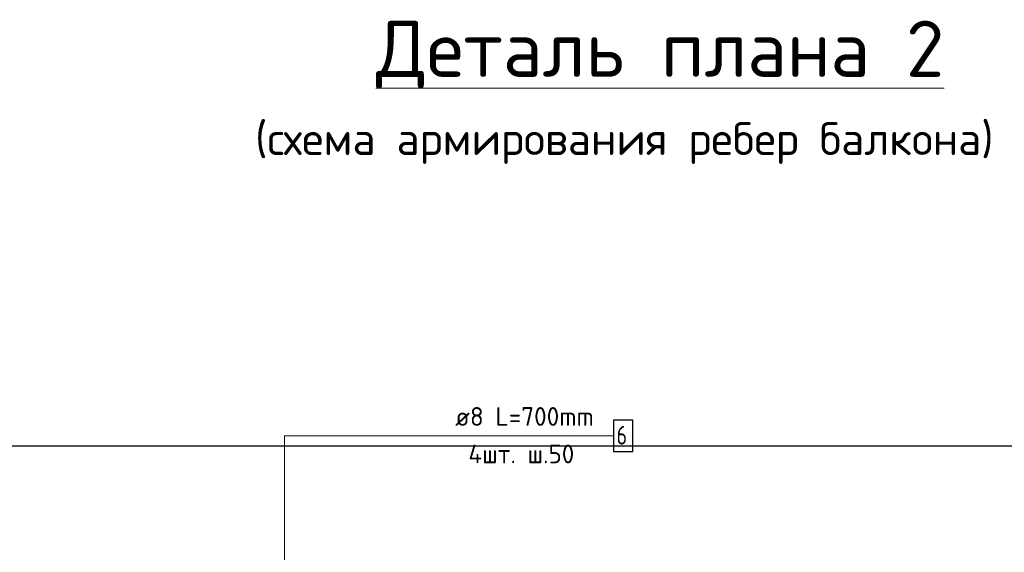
# Model space of a CAD drawing. Header units: metres. Extents: x -38 to 98, y -15 to 21.
# Tile 44 of 124: x 81.67 to 83.245, y -4.42 to -3.567. Entities that reach past the tile are written whole.
import ezdxf

# ---------------------------------------------------------------- set-up
doc = ezdxf.new("R2010")
doc.units = ezdxf.units.M
for name, color, linetype, lineweight in [('XR$5$Арм.стержн. Хомут', 240, 'Continuous', 35), ('XR$5$Перекрытие (1)', 7, 'Continuous', 35), ('XR$5$Текст_ общее_1', 7, 'Continuous', 13)]:
    doc.layers.add(name, color=color, linetype=linetype, lineweight=lineweight)
doc.styles.add('ISOCPEUR', font='txt')

msp = doc.modelspace()

# ---------------------------------------------------------------- linework, layer by layer
at = {"layer": 'XR$5$Арм.стержн. Хомут', "color": 7, "linetype": 'Continuous', "lineweight": 13, "transparency": 33554687}
for q in [(82.6193, -4.2337), (82.0933, -5.8349), (82.0933, -5.7849), (82.0933, -5.7349), (82.0933, -5.6849)]:
    msp.add_line((82.0933, -4.2337), q, dxfattribs=at)
at = {"layer": 'XR$5$Арм.стержн. Хомут', "color": 7, "linetype": 'Continuous', "lineweight": 25, "transparency": 33554687}
msp.add_lwpolyline([(82.6193, -4.2587), (82.6503, -4.2587), (82.6503, -4.2087), (82.6193, -4.2087), (82.6193, -4.2587)], dxfattribs=at)
at = {"layer": 'XR$5$Перекрытие (1)', "color": 7, "linetype": 'Continuous', "lineweight": 25, "transparency": 33554687}
msp.add_line((80.9556, -4.2499), (84.3056, -4.2499), dxfattribs=at)

# ---------------------------------------------------------------- texts
at = {"layer": 'XR$5$Арм.стержн. Хомут', "color": 7, "linetype": 'Continuous', "lineweight": 25, "transparency": 33554687, "char_height": 0.03, "attachment_point": 7, "style": 'ISOCPEUR'}
for s, insert, width in [('\\W0.98;ø8 L=700mm ', (82.3663, -4.2177), 0.257526), ('\\W0.78;6', (82.6243, -4.2477), 0.032641), ('\\W0.97;4шт. ш.50 ', (82.3873, -4.2777), 0.215488)]:
    msp.add_mtext(s, dxfattribs=dict(at, insert=insert, width=width))
at = {"layer": 'XR$5$Текст_ общее_1', "color": 7, "linetype": 'Continuous', "lineweight": 13, "transparency": 33554687, "insert": (82.6368, -3.5688), "char_height": 0.09, "width": 2.112075, "attachment_point": 2, "line_spacing_factor": 1.084337}
msp.add_mtext('\\A1;{\\L\\fISOCPEUR|i0|b0;\\H0.090000;\\W1.000000;\\C7;  Деталь плана 2\\l}\\P{\\fISOCPEUR|i0|b0;\\H0.052500;\\W1.000000;\\C7;(схема армирования ребер балкона)}\\P', dxfattribs=at)

doc.saveas('drawing.dxf')
